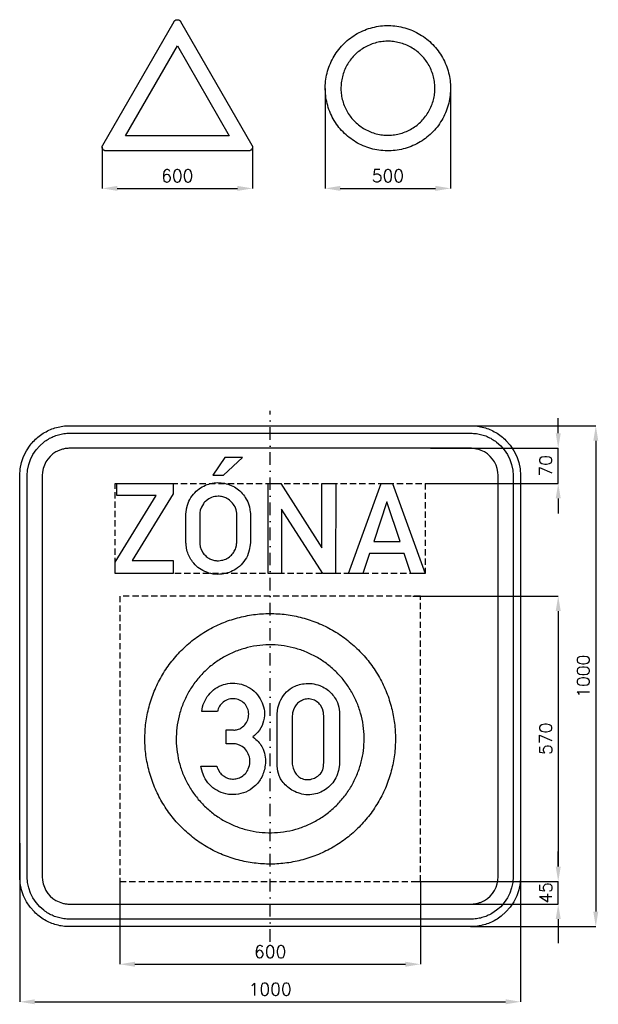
# Model space of a CAD drawing. Header units: millimetres. Extents: x -500 to 655, y -655 to 1311.
import ezdxf

# ---------------------------------------------------------------- set-up
doc = ezdxf.new("R2010")
doc.units = ezdxf.units.MM
doc.header["$LTSCALE"] = 5
doc.linetypes.add('ČERCHOVANÁX2', pattern=[2, 1, -0.5, 0, -0.5])
doc.linetypes.add('ČÁRKOVANÁX2', pattern=[1.5, 1, -0.5])
doc.layers.add('Kóty', color=2, linetype='Continuous')
doc.layers.add('Značka', color=7, linetype='Continuous')
doc.styles.get("Standard").update_dxf_attribs({"font": 'romand.shx', "height": 25})
doc.dimstyles.get("Standard").update_dxf_attribs({"dimtxt": 25, "dimasz": 30, "dimexe": 0.18, "dimexo": 0.0625, "dimgap": 12.5, "dimtad": 1, "dimdec": 0, "dimzin": 0, "dimdsep": 46, "dimtxsty": 'Standard', "dimcen": 0.09, "dimadec": 0, "dimazin": 0, "dimtfac": 1, "dimtdec": 0, "dimtofl": 0, "dimtmove": 0, "dimatfit": 3, "dimfxl": 1, "dimtolj": 1, "dimtzin": 0, "dimarcsym": 0})

# ---------------------------------------------------------------- blocks, each defined once
blk = doc.blocks.new('*D0')
at = {"layer": 'Defpoints', "color": 0, "transparency": 16777216}
for p in [(319.8, 455), (309.6, 385), (575, 385)]:
    blk.add_point(p, dxfattribs=at)
at = {"layer": 'Kóty', "color": 0, "lineweight": -2, "transparency": 16777216}
for p, q in [((575, 485), (575, 515)), ((319.9, 455), (575.2, 455)), ((309.7, 385), (575.2, 385)), ((575, 355), (575, 325))]:
    blk.add_line(p, q, dxfattribs=at)
at = {"layer": 'Kóty', "color": 0, "transparency": 16777216}
for points in [[(570, 485), (580, 485), (575, 455)], [(570, 355), (580, 355), (575, 385)]]:
    blk.add_solid(points, dxfattribs=at)
at = {"layer": 'Kóty', "color": 0, "transparency": 16777216, "insert": (550, 420), "char_height": 25, "attachment_point": 5, "rotation": 90}
blk.add_mtext('\\A1;70', dxfattribs=at)
blk = doc.blocks.new('*D1')
at = {"layer": 'Defpoints', "color": 0, "transparency": 16777216}
for p in [(400, 500), (400, -500), (650, -500)]:
    blk.add_point(p, dxfattribs=at)
at = {"layer": 'Kóty', "color": 0, "lineweight": -2, "transparency": 16777216}
for p, q in [((400.0625, 500), (650.18, 500)), ((650, 470), (650, -470)), ((400.0625, -500), (650.18, -500))]:
    blk.add_line(p, q, dxfattribs=at)
at = {"layer": 'Kóty', "color": 0, "transparency": 16777216}
for points in [[(645, 470), (655, 470), (650, 500)], [(645, -470), (655, -470), (650, -500)]]:
    blk.add_solid(points, dxfattribs=at)
at = {"layer": 'Kóty', "color": 0, "transparency": 16777216, "insert": (625, 0), "char_height": 25, "attachment_point": 5, "rotation": 90}
blk.add_mtext('\\A1;1000', dxfattribs=at)
blk = doc.blocks.new('*D2')
at = {"layer": 'Defpoints', "color": 0, "transparency": 16777216}
for p in [(285, 160), (285, -410), (575, -410)]:
    blk.add_point(p, dxfattribs=at)
at = {"layer": 'Kóty', "color": 0, "lineweight": -2, "transparency": 16777216}
for p, q in [((285.0625, 160), (575.18, 160)), ((575, 130), (575, -380)), ((285.0625, -410), (575.18, -410))]:
    blk.add_line(p, q, dxfattribs=at)
at = {"layer": 'Kóty', "color": 0, "transparency": 16777216}
for points in [[(570, 130), (580, 130), (575, 160)], [(570, -380), (580, -380), (575, -410)]]:
    blk.add_solid(points, dxfattribs=at)
at = {"layer": 'Kóty', "color": 0, "transparency": 16777216, "insert": (550, -125), "char_height": 25, "attachment_point": 5, "rotation": 90}
blk.add_mtext('\\A1;570', dxfattribs=at)
blk = doc.blocks.new('*D3')
at = {"layer": 'Defpoints', "color": 0, "transparency": 16777216}
for p in [(-500, -333.5), (500, -336.2), (500, -650)]:
    blk.add_point(p, dxfattribs=at)
at = {"layer": 'Kóty', "color": 0, "lineweight": -2, "transparency": 16777216}
for p, q in [((-500, -333.6), (-500, -650.2)), ((500, -336.3), (500, -650.2)), ((-470, -650), (470, -650))]:
    blk.add_line(p, q, dxfattribs=at)
at = {"layer": 'Kóty', "color": 0, "transparency": 16777216}
for points in [[(-470, -645), (-470, -655), (-500, -650)], [(470, -645), (470, -655), (500, -650)]]:
    blk.add_solid(points, dxfattribs=at)
at = {"layer": 'Kóty', "color": 0, "transparency": 16777216, "insert": (0, -625), "char_height": 25, "attachment_point": 5}
blk.add_mtext('\\A1;1000', dxfattribs=at)
blk = doc.blocks.new('*D4')
at = {"layer": 'Defpoints', "color": 0, "transparency": 16777216}
for p in [(-300, -410), (300, -410), (300, -575)]:
    blk.add_point(p, dxfattribs=at)
at = {"layer": 'Kóty', "color": 0, "lineweight": -2, "transparency": 16777216}
for p, q in [((-300, -410.0625), (-300, -575.18)), ((300, -410.0625), (300, -575.18)), ((-270, -575), (270, -575))]:
    blk.add_line(p, q, dxfattribs=at)
at = {"layer": 'Kóty', "color": 0, "transparency": 16777216}
for points in [[(-270, -570), (-270, -580), (-300, -575)], [(270, -570), (270, -580), (300, -575)]]:
    blk.add_solid(points, dxfattribs=at)
at = {"layer": 'Kóty', "color": 0, "transparency": 16777216, "insert": (0, -550), "char_height": 25, "attachment_point": 5}
blk.add_mtext('\\A1;600', dxfattribs=at)
blk = doc.blocks.new('*D5')
at = {"layer": 'Defpoints', "color": 0, "transparency": 16777216}
for p in [(110, 1173.1), (360, 1175), (360, 973.8)]:
    blk.add_point(p, dxfattribs=at)
at = {"layer": 'Kóty', "color": 0, "lineweight": -2, "transparency": 16777216}
for p, q in [((110, 1173), (110, 973.6)), ((360, 1175), (360, 973.6)), ((140, 973.8), (330, 973.8))]:
    blk.add_line(p, q, dxfattribs=at)
at = {"layer": 'Kóty', "color": 0, "transparency": 16777216}
for points in [[(140, 978.8), (140, 968.8), (110, 973.8)], [(330, 978.8), (330, 968.8), (360, 973.8)]]:
    blk.add_solid(points, dxfattribs=at)
at = {"layer": 'Kóty', "color": 0, "transparency": 16777216, "insert": (235, 998.8), "char_height": 25, "attachment_point": 5}
blk.add_mtext('\\A1;500', dxfattribs=at)
blk = doc.blocks.new('*D6')
at = {"layer": 'Defpoints', "color": 0, "transparency": 16777216}
for p in [(-335.3, 1056.2), (-35.3, 1056.1), (-35.3, 973.8)]:
    blk.add_point(p, dxfattribs=at)
at = {"layer": 'Kóty', "color": 0, "lineweight": -2, "transparency": 16777216}
for p, q in [((-335.3, 1056.1), (-335.3, 973.6)), ((-35.3, 1056.1), (-35.3, 973.6)), ((-305.3, 973.8), (-65.3, 973.8))]:
    blk.add_line(p, q, dxfattribs=at)
at = {"layer": 'Kóty', "color": 0, "transparency": 16777216}
for points in [[(-305.3, 978.8), (-305.3, 968.8), (-335.3, 973.8)], [(-65.3, 978.8), (-65.3, 968.8), (-35.3, 973.8)]]:
    blk.add_solid(points, dxfattribs=at)
at = {"layer": 'Kóty', "color": 0, "transparency": 16777216, "insert": (-185.3, 998.8), "char_height": 25, "attachment_point": 5}
blk.add_mtext('\\A1;600', dxfattribs=at)

msp = doc.modelspace()

# ---------------------------------------------------------------- linework, layer by layer
at = {"layer": 'Kóty'}
for p, q in [((575, -380), (575, -350)), ((285.1, -410), (575.2, -410)), ((285.1, -455), (575.2, -455)), ((575, -485), (575, -532.7))]:
    msp.add_line(p, q, dxfattribs=at)
for points in [[(575, 385), (575, 455)], [(575, -455), (575, -410)]]:
    msp.add_lwpolyline(points, dxfattribs=at)
for points in [[(570, -380), (580, -380), (575, -410)], [(570, -485), (580, -485), (575, -455)]]:
    msp.add_solid(points, dxfattribs=at)
at = {"layer": 'Značka', "color": 1}
for points in [[(-42.8, 1048.8), (-327.9, 1048.8), (-328.2, 1048.8), (-328.6, 1048.8, -0.055813), (-330.2, 1049.1, -0.055956), (-331.6, 1049.8, -0.069573), (-333.2, 1050.9, -0.06979), (-334.3, 1052.5, -0.069473), (-335.1, 1054.3, -0.06778), (-335.3, 1056.2, -0.055922), (-335.2, 1057.8, -0.060906), (-334.7, 1059.3), (-334.5, 1059.6), (-334.3, 1060), (-191.8, 1306.8), (-191.6, 1307.2), (-191.4, 1307.5, -0.055828), (-190.4, 1308.7, -0.056007), (-189.1, 1309.6, -0.069592), (-187.3, 1310.3, -0.069755), (-185.3, 1310.6, -0.069442), (-183.4, 1310.3, -0.067764), (-181.6, 1309.6, -0.056022), (-180.3, 1308.7, -0.061146), (-179.3, 1307.5), (-179.1, 1307.2), (-178.9, 1306.8), (-36.3, 1060), (-36.2, 1059.6), (-36, 1059.3, -0.055634), (-35.5, 1057.8), (-35.3, 1056.2, -0.0696), (-35.6, 1054.3, -0.069839), (-36.3, 1052.5, -0.069564), (-37.5, 1050.9, -0.067726), (-39.1, 1049.8, -0.055903), (-40.5, 1049.1, -0.061107), (-42, 1048.8), (-42.4, 1048.8), (-42.8, 1048.8)], [(360, 1173.8), (360, 1172.9), (360, 1172.1, -0.032165), (358.7, 1155.8, -0.035724), (355.3, 1139.8, -0.036665), (349.9, 1124.4, -0.034753), (342.4, 1109.9, -0.034037), (333.2, 1096.3, -0.034452), (322.2, 1084.2, -0.034561), (309.8, 1073.6, -0.034425), (296.1, 1064.7, -0.034389), (281.3, 1057.6, -0.034418), (265.8, 1052.6, -0.034423), (249.7, 1049.6, -0.034416), (233.4, 1048.8, -0.034416), (217, 1050, -0.034417), (201.1, 1053.5, -0.034417), (185.6, 1058.9, -0.034417), (171.1, 1066.3, -0.034417), (157.6, 1075.6, -0.034417), (145.5, 1086.5, -0.034416), (134.8, 1098.9, -0.034417), (125.9, 1112.7, -0.034417), (118.8, 1127.4, -0.034417), (113.8, 1143, -0.034416), (110.8, 1159.1, -0.034417), (110, 1175.4, -0.034417), (111.2, 1191.7, -0.034418), (114.7, 1207.7, -0.034417), (120.1, 1223.1, -0.034418), (127.6, 1237.7, -0.034416), (136.8, 1251.2, -0.034415), (147.8, 1263.3, -0.034418), (160.2, 1274, -0.034416), (173.9, 1282.8, -0.034417), (188.7, 1289.9, -0.034417), (204.2, 1294.9, -0.034416), (220.3, 1298, -0.034417), (236.6, 1298.8, -0.034417), (252.9, 1297.5, -0.034416), (268.9, 1294.1, -0.034415), (284.4, 1288.7, -0.034418), (298.9, 1281.2, -0.034419), (312.4, 1272, -0.034403), (324.5, 1261, -0.034415), (335.2, 1248.6, -0.03449), (344.1, 1234.8, -0.034418), (351.1, 1220.1, -0.034075), (356.1, 1204.5, -0.03279), (359.1, 1189.3, -0.034265), (360, 1173.8)], [(328.7, 1173.8), (328.7, 1174.4), (328.7, 1175, 0.032167), (327.8, 1187.2, 0.035726), (325.2, 1199.2, 0.036665), (321.2, 1210.8, 0.034752), (315.6, 1221.7, 0.03404), (308.6, 1231.8, 0.034452), (300.4, 1240.9, 0.034558), (291.1, 1248.9, 0.034426), (280.8, 1255.6, 0.034389), (269.7, 1260.9, 0.034417), (258.1, 1264.6, 0.034425), (246, 1266.9, 0.034418), (233.8, 1267.5, 0.034418), (221.5, 1266.6, 0.034414), (209.5, 1264, 0.034417), (198, 1259.9, 0.034415), (187.1, 1254.3, 0.034419), (176.9, 1247.4, 0.034418), (167.8, 1239.2, 0.034417), (159.8, 1229.9, 0.034418), (153.2, 1219.6, 0.034417), (147.9, 1208.5, 0.034416), (144.1, 1196.8, 0.034416), (141.9, 1184.8, 0.034416), (141.3, 1172.5, 0.034417), (142.2, 1160.3, 0.034418), (144.8, 1148.3, 0.034416), (148.8, 1136.7, 0.034417), (154.4, 1125.8, 0.034417), (161.3, 1115.7, 0.034417), (169.6, 1106.6, 0.034416), (178.9, 1098.6, 0.034417), (189.2, 1092, 0.034417), (200.2, 1086.7, 0.034417), (211.9, 1082.9, 0.034416), (224, 1080.6, 0.034416), (236.2, 1080, 0.034417), (248.5, 1080.9, 0.034417), (260.4, 1083.5, 0.034416), (272, 1087.6, 0.034416), (282.9, 1093.2, 0.034419), (293.1, 1100.1, 0.034405), (302.1, 1108.3, 0.034416), (310.1, 1117.7, 0.034487), (316.8, 1128, 0.034418), (322.1, 1139, 0.034079), (325.9, 1150.7, 0.032793), (328.1, 1162.1, 0.034267), (328.7, 1173.8)], [(250, -125), (250, -126.6), (250, -128.3, -0.03216), (247.5, -160.9, -0.035735), (240.6, -192.9, -0.036672), (229.9, -223.8, -0.034758), (214.8, -252.8, -0.034039), (196.4, -279.8, -0.034444), (174.4, -304.1, -0.034563), (149.6, -325.4, -0.03442), (122.2, -343.1, -0.034387), (92.7, -357.3, -0.034421), (61.5, -367.3, -0.034425), (29.4, -373.4, -0.034416), (-3.3, -375, -0.034416), (-35.9, -372.5, -0.034417), (-67.9, -365.6, -0.034411), (-98.7, -354.8, -0.034422), (-127.8, -339.9, -0.034415), (-154.8, -321.4, -0.034405), (-179.1, -299.4, -0.034408), (-200.4, -274.6, -0.034405), (-218.1, -247.2, -0.034408), (-232.3, -217.7, -0.034404), (-242.3, -186.5, -0.034434), (-248.4, -154.4, -0.034411), (-250, -121.7, -0.03441), (-247.5, -89.1, -0.034417), (-240.6, -57.1, -0.03441), (-229.8, -26.3, -0.034417), (-214.9, 2.8, -0.034411), (-196.4, 29.8, -0.034416), (-174.5, 54.1, -0.034409), (-149.6, 75.4, -0.034423), (-122.2, 93.1, -0.034416), (-92.7, 107.3, -0.034418), (-61.5, 117.3, -0.034414), (-29.4, 123.4, -0.034417), (3.3, 125, -0.034417), (35.9, 122.5, -0.034414), (67.9, 115.6, -0.034418), (98.7, 104.8, -0.03441), (127.8, 89.9, -0.034425), (154.8, 71.4, -0.034407), (179.1, 49.4, -0.034425), (200.4, 24.6, -0.034498), (218.1, -2.8, -0.034427), (232.3, -32.3, -0.034068), (242.3, -63.5, -0.032781), (248.2, -94, -0.034267), (250, -125)], [(187.5, -125), (187.5, -123.8), (187.5, -122.5, 0.032195), (185.6, -98.1, 0.035745), (180.5, -74.1, 0.036671), (172.4, -50.9, 0.034755), (161.1, -29.1, 0.034033), (147.3, -8.9, 0.034462), (130.8, 9.3, 0.034562), (112.2, 25.3, 0.034427), (91.6, 38.6, 0.034391), (69.5, 49.2, 0.034419), (46.2, 56.7, 0.034428), (22, 61.3, 0.034419), (-2.5, 62.5, 0.03442), (-26.9, 60.6, 0.034415), (-50.9, 55.5, 0.034412), (-74, 47.3, 0.03442), (-95.9, 36.1, 0.034407), (-116.1, 22.3, 0.034413), (-134.3, 5.8, 0.034411), (-150.3, -12.8, 0.034426), (-163.6, -33.4, 0.034407), (-174.2, -55.5, 0.034405), (-181.7, -78.8, 0.034415), (-186.3, -103, 0.034401), (-187.5, -127.5, 0.03444), (-185.6, -151.9, 0.034412), (-180.5, -175.9, 0.034433), (-172.4, -199, 0.034409), (-161.1, -220.9, 0.034427), (-147.3, -241.1, 0.034406), (-130.8, -259.3, 0.0344), (-112.2, -275.3, 0.034413), (-91.6, -288.6, 0.034401), (-69.5, -299.2, 0.034412), (-46.2, -306.7, 0.034417), (-22.1, -311.3, 0.034416), (2.5, -312.5, 0.034416), (26.9, -310.6, 0.034418), (50.9, -305.5, 0.034424), (74, -297.3, 0.034427), (95.9, -286.1, 0.034419), (116.1, -272.3, 0.034399), (134.3, -255.8, 0.034418), (150.3, -237.2, 0.034495), (163.6, -216.6, 0.034428), (174.2, -194.5, 0.034067), (181.7, -171.2, 0.03277), (186.2, -148.2, 0.034257), (187.5, -125)]]:
    msp.add_lwpolyline(points, format="xyb", dxfattribs=at)
msp.add_lwpolyline([(-288.9, 1078.7), (-185.3, 1258.2), (-81.7, 1078.7), (-288.9, 1078.7)], dxfattribs=at)
at = {"layer": 'Značka', "color": 6, "linetype": 'ČERCHOVANÁX2', "ltscale": 5}
msp.add_lwpolyline([(0, -530), (0, 530)], dxfattribs=at)
at = {"layer": 'Značka', "color": 3}
for points in [[(-400, -500), (-400.4, -500), (-400.8, -500, -0.032182), (-413.7, -499.1, -0.035454), (-426.4, -496.5, -0.036283), (-438.7, -492.3, -0.034431), (-450.2, -486.5, -0.033715), (-461, -479.3, -0.034071), (-470.7, -470.7), (-479.3, -461), (-486.5, -450.2), (-492.3, -438.7), (-496.5, -426.4), (-499.1, -413.7), (-500, -400.8), (-500, -400.4), (-500, -400), (-500, 400), (-500, 400.4), (-500, 400.8), (-499.1, 413.7), (-496.5, 426.4), (-492.3, 438.7), (-486.5, 450.2), (-479.3, 461, -0.034072), (-470.7, 470.7, -0.034226), (-461, 479.3, -0.034225), (-450.2, 486.5, -0.034051), (-438.7, 492.3, -0.033415), (-426.4, 496.5, -0.034139), (-413.7, 499.1, -0.036743), (-400.8, 500), (-400.4, 500), (-400, 500), (400, 500), (400.4, 500), (400.8, 500, -0.032182), (413.7, 499.1, -0.035447), (426.4, 496.5, -0.036272), (438.7, 492.3, -0.034433), (450.2, 486.5, -0.033723), (461, 479.3, -0.034091), (470.7, 470.7), (479.3, 461), (486.5, 450.2), (492.3, 438.6), (496.5, 426.4), (499.1, 413.7), (500, 400.8), (500, 400.4), (500, 400), (500, -400), (500, -400.4), (500, -400.8), (499.1, -413.7), (496.5, -426.4), (492.3, -438.7), (486.5, -450.2), (479.3, -461), (470.7, -470.7), (461, -479.3, -0.03423), (450.2, -486.5, -0.034043), (438.6, -492.3, -0.033413), (426.4, -496.5, -0.034125), (413.7, -499.1, -0.036744), (400.8, -500), (400.4, -500), (400, -500), (-400, -500)], [(-400, -485), (-400.3, -485), (-400.7, -485, -0.032179), (-411.6, -484.2, -0.035445), (-422.4, -482, -0.03627), (-432.9, -478.5, -0.034397), (-442.7, -473.5, -0.033743), (-451.9, -467.4), (-460.1, -460.1), (-467.4, -451.9), (-473.5, -442.7), (-478.4, -432.9), (-482, -422.4), (-484.3, -411.6), (-485, -400.7), (-485, -400.3), (-485, -400), (-485, 400), (-485, 400.3), (-485, 400.7), (-484.2, 411.6), (-482, 422.4), (-478.5, 432.9), (-473.5, 442.7), (-467.4, 451.9), (-460.1, 460.1), (-451.9, 467.4, -0.034197), (-442.7, 473.5, -0.034036), (-432.9, 478.4, -0.0334), (-422.4, 482, -0.034125), (-411.6, 484.3, -0.036744), (-400.7, 485), (-400.3, 485), (-400, 485), (400, 485), (400.3, 485), (400.7, 485, -0.032173), (411.6, 484.2, -0.03544), (422.4, 482, -0.036264), (432.9, 478.5, -0.034423), (442.7, 473.5, -0.033724), (451.9, 467.4), (460.1, 460.1), (467.4, 451.9), (473.5, 442.7), (478.4, 432.9), (482, 422.4), (484.3, 411.6), (485, 400.7), (485, 400.3), (485, 400), (485, -400), (485, -400.3), (485, -400.7), (484.2, -411.6), (482, -422.4), (478.5, -432.9), (473.5, -442.7), (467.4, -451.9), (460.1, -460.1), (451.9, -467.4), (442.7, -473.5, -0.034052), (432.9, -478.4, -0.033405), (422.4, -482, -0.03413), (411.6, -484.3, -0.036744), (400.7, -485), (400.3, -485), (400, -485), (-400, -485)], [(-400, -455), (400, -455), (400.2, -455), (400.4, -455, 0.032181), (407.5, -454.5, 0.035434), (414.5, -453.1, 0.036239), (421.3, -450.8), (427.6, -447.6), (433.5, -443.6), (438.9, -438.9), (443.6, -433.6), (447.6, -427.6), (450.8, -421.3), (453, -414.5), (454.5, -407.5), (455, -400.4), (455, -400.2), (455, -400), (455, 400), (455, 400.2), (455, 400.4), (454.5, 407.5), (453, 414.5), (450.8, 421.3), (447.6, 427.6), (443.6, 433.5), (438.9, 438.9), (433.6, 443.6), (427.6, 447.6), (421.3, 450.8, 0.033381), (414.5, 453, 0.0341), (407.5, 454.5, 0.036743), (400.4, 455), (400.2, 455), (400, 455), (-400, 455), (-400.2, 455), (-400.4, 455, 0.032168), (-407.5, 454.5, 0.035417), (-414.5, 453, 0.036291), (-421.3, 450.8, 0.034445), (-427.6, 447.6), (-433.6, 443.6), (-438.9, 438.9), (-443.6, 433.5), (-447.6, 427.6), (-450.7, 421.3), (-453.1, 414.5), (-454.5, 407.5), (-455, 400.4), (-455, 400.2), (-455, 400), (-455, -400), (-455, -400.2), (-455, -400.4), (-454.5, -407.5), (-453.1, -414.5), (-450.8, -421.3), (-447.6, -427.6), (-443.6, -433.6), (-438.9, -438.9), (-433.6, -443.6), (-427.6, -447.6), (-421.3, -450.7), (-414.5, -453.1, 0.034105), (-407.5, -454.5, 0.036732), (-400.4, -455), (-400.2, -455), (-400, -455)], [(-168.1, 323.9), (-168.1, 325.4), (-168, 326.8), (-167, 334.3), (-165, 341.7, -0.066275), (-158.1, 356.6, -0.068488), (-147.5, 369.1, -0.061858), (-135.8, 377.9, -0.059919), (-122.4, 383.5, -0.057336), (-108.5, 386.2, -0.057586), (-94.4, 385.6, -0.056908), (-80.9, 382.2, -0.057469), (-68.5, 375.9, -0.055344), (-58, 367.4, -0.053437), (-49.6, 356.9), (-44.6, 347.8), (-41.4, 338), (-40.4, 332.7), (-39.7, 327.3), (-39.6, 326.4), (-39.6, 325.5), (-39.6, 265.2), (-39.7, 263.8), (-39.8, 262.5), (-41.8, 251.3), (-45.5, 240.6, -0.0788), (-55.1, 225.5, -0.073101), (-68.8, 213.9, -0.06012), (-81.9, 207.3, -0.059843), (-96.1, 203.9, -0.071111), (-113.8, 204, -0.074193), (-130.7, 209.2, -0.066046), (-144.1, 217.3, -0.061704), (-154.9, 228.5, -0.047106), (-161.2, 238.1, -0.053878), (-165.4, 248.7), (-166.9, 255.7), (-167.8, 262.9), (-168, 264.5), (-168.1, 266.2), (-168.1, 323.9)], [(-140.7, 323.7), (-140.7, 266.2), (-140.7, 265.1), (-140.6, 264), (-139.6, 258.3), (-137.7, 252.9), (-133.5, 245.4, 0.060219), (-127.6, 239.2, 0.059465), (-120.7, 234.4, 0.064336), (-112.9, 231.5, 0.050531), (-106.4, 230.6, 0.044572), (-99.9, 230.9, 0.073907), (-88.8, 233.8, 0.085003), (-79.2, 240, 0.073625), (-72.8, 247.4, 0.063595), (-68.7, 256.2), (-67.4, 260.6), (-66.9, 265.2), (-66.8, 265.8), (-66.8, 266.3), (-66.8, 323.6), (-66.8, 324.6), (-66.8, 325.7), (-67.8, 331.9), (-70.2, 337.9, 0.076934), (-76.9, 347.6, 0.083785), (-86.2, 354.7, 0.069844), (-94.8, 358.1, 0.066678), (-104.1, 359.2, 0.088521), (-116.9, 356.9, 0.098139), (-127.9, 350.3, 0.062892), (-133.4, 344.4), (-137.4, 337.3), (-139.5, 331.6), (-140.6, 325.8), (-140.7, 324.8), (-140.7, 323.7)], [(-106.6, -179.6), (-105.7, -182.2), (-104.8, -184.7), (-100.4, -192.2, 0.067339), (-94.2, -198.3, 0.079593), (-85.3, -203.3, 0.083482), (-75.4, -205.3, 0.078724), (-66, -204.3, 0.077289), (-57.3, -200.6, 0.094873), (-48.2, -192.6, 0.087409), (-42.6, -181.7, 0.097402), (-40.5, -168.1, 0.104401), (-43.8, -154.8, 0.094853), (-50.9, -144.6, 0.09568), (-61.1, -137.7), (-66.4, -135.9, 0.043317), (-71.9, -134.9), (-73.1, -134.8), (-74.4, -134.8), (-87.9, -134.8), (-87.9, -107.4), (-73.9, -107.4), (-72.7, -107.5), (-71.5, -107.5, 0.089511), (-62.9, -105.7, 0.078212), (-55.2, -101.2, 0.098553), (-47.3, -92.4, 0.099784), (-43.4, -81.2, 0.096892), (-43.5, -69.8, 0.098706), (-47.9, -59.2, 0.100566), (-55.9, -50.8, 0.09764), (-66.6, -46, 0.106007), (-79.4, -45.4, 0.108982), (-91.3, -50.1, 0.096322), (-99.6, -57.8, 0.100218), (-104.4, -67.8), (-104.7, -69.1), (-105, -70.3), (-136.7, -70.3), (-135.8, -65.6), (-134.8, -60.9, -0.070905), (-127.9, -44.4, -0.076594), (-116.5, -30.5, -0.07898), (-101.8, -20.1, -0.076376), (-84.7, -14.8, -0.077804), (-66.2, -14.3, -0.077964), (-48.4, -19.5, -0.080993), (-32.1, -30, -0.080989), (-19.9, -45.1, -0.076267), (-13.1, -61.2, -0.079805), (-11.6, -78.7, -0.092071), (-16.3, -98.6, -0.10508), (-27.9, -115.1), (-31.3, -118.2), (-34.9, -121.1), (-31.6, -123.5), (-28.4, -126.1, -0.05807), (-20.1, -135.2, -0.058906), (-14.1, -145.9, -0.074878), (-9.8, -161.5, -0.064092), (-10, -177.8, -0.089405), (-16.9, -201.3, -0.101878), (-31.9, -220.4, -0.087339), (-48.7, -231.3, -0.080964), (-68.3, -236, -0.079654), (-88.2, -235, -0.082659), (-106.8, -227.7, -0.076844), (-121.3, -216.3, -0.076606), (-131.7, -201.1), (-135.4, -192.2), (-137.7, -182.9), (-137.9, -181.3), (-138.1, -179.6), (-106.6, -179.6)], [(14.1, -79), (14, -77), (14.1, -75.1), (15.5, -63.1), (19.3, -51.5, -0.079543), (29.3, -35, -0.089095), (44.1, -22.8, -0.059804), (55.4, -17.6, -0.052013), (67.6, -15, -0.062017), (83.5, -14.9, -0.064506), (98.9, -18.9, -0.055432), (110.8, -24.8, -0.055501), (121.2, -33.3, -0.051146), (128.7, -42.4, -0.054905), (134.2, -52.8), (137, -61.8), (138.1, -71.1), (138.2, -74.4), (138.1, -77.6), (138.1, -173), (138.1, -174.9), (138.1, -176.9), (136.7, -188.2), (132.9, -199.1, -0.066809), (124.8, -212.8, -0.065916), (113.3, -223.9, -0.061105), (101, -231.4, -0.064147), (87.2, -235.7, -0.069663), (71.3, -236.5, -0.067448), (55.8, -233.1, -0.056803), (43.4, -227.2, -0.049581), (32.3, -218.7, -0.048062), (24, -209.7, -0.065883), (18, -199.1), (15.1, -189.5), (14.1, -179.5), (14, -176.3), (14.1, -173), (14.1, -79)], [(44.1, -79), (44.1, -173), (44.1, -174.3), (44.1, -175.6), (45.6, -183.7), (49.3, -191.3, 0.070716), (55.5, -199.1, 0.094563), (63.7, -204.3, 0.108388), (74.6, -206.5, 0.087547), (85.9, -204.3, 0.078131), (94.8, -199.7, 0.088177), (101.6, -192.6), (104.8, -186.6), (106.4, -180.1), (106.7, -176.5), (106.8, -173), (106.8, -79), (106.6, -75.9), (106.2, -72.8), (104.2, -65.1), (100.3, -58.1, 0.088083), (92.8, -50.6, 0.09789), (83.3, -46.3, 0.099843), (72.6, -45.6, 0.088268), (62.4, -48.9, 0.074144), (54.8, -54, 0.07564), (49.2, -61.1), (46.4, -67), (44.8, -73.3), (44.4, -76.2), (44.1, -79)]]:
    msp.add_lwpolyline(points, format="xyb", dxfattribs=at)
for points in [[(-114.7, 401.3), (-92.9, 401.3), (-55.3, 436.7), (-90.8, 436.7), (-114.7, 401.3)], [(-309.6, 205), (-309.6, 227.6), (-227.7, 360.6), (-306.4, 360.6), (-306.4, 385), (-193.7, 385), (-193.7, 363.8), (-275.7, 230.8), (-193.7, 230.8), (-193.7, 205), (-309.6, 205)], [(-4.3, 205), (-4.3, 385), (21.6, 385), (103.3, 256.5), (103.3, 385), (130.9, 385), (130.7, 205), (104.9, 205), (22.9, 333.3), (22.9, 205), (-4.3, 205)], [(156.4, 205), (221.6, 385), (244.4, 385), (309.6, 205), (280.7, 205), (267.3, 245.2), (198.4, 245.2), (185.2, 205), (156.4, 205)], [(259.4, 269.1), (233, 348.2), (206.6, 269.1), (259.4, 269.1)]]:
    msp.add_lwpolyline(points, dxfattribs=at)
at = {"layer": 'Značka', "color": 6, "linetype": 'ČÁRKOVANÁX2', "ltscale": 2.5}
msp.add_lwpolyline([(-309.6, 205), (-309.6, 385), (309.6, 385), (309.6, 205), (-309.6, 205)], dxfattribs=at)
msp.add_lwpolyline([(-300, -410), (300, -410), (300, 160), (-300, 160)], close=True, dxfattribs=at)

# ---------------------------------------------------------------- texts
at = {"layer": 'Kóty', "insert": (550, -432.5), "char_height": 25, "attachment_point": 5, "rotation": 90}
msp.add_mtext('\\A1;45', dxfattribs=at)

# ---------------------------------------------------------------- dimensions: what is measured, and where the dimension line sits
at = {"layer": 'Kóty'}
for base, p1, p2, text, picture, middle in [((360, 973.8), (110, 1173.1), (360, 1175), '500', '*D5', (235, 998.8)), ((-35.3, 973.8), (-335.3, 1056.2), (-35.3, 1056.1), '600', '*D6', (-185.3, 998.8))]:
    dim = msp.add_linear_dim(base=base, p1=p1, p2=p2, text=text, dimstyle='Standard', dxfattribs=at)
    dim.commit()
    dim.dimension.update_dxf_attribs({"geometry": picture, "text_midpoint": middle})
for base, p1, p2, picture, middle in [((575, 385), (319.8, 455), (309.6, 385), '*D0', (550, 420)), ((650, -500), (400, 500), (400, -500), '*D1', (625, 0)), ((575, -410), (285, 160), (285, -410), '*D2', (550, -125))]:
    dim = msp.add_linear_dim(base=base, p1=p1, p2=p2, angle=90, dimstyle='Standard', dxfattribs=at)
    dim.commit()
    dim.dimension.update_dxf_attribs({"geometry": picture, "text_midpoint": middle})
for base, p1, p2, picture, middle in [((500, -650), (-500, -333.5), (500, -336.2), '*D3', (0, -625)), ((300, -575), (-300, -410), (300, -410), '*D4', (0, -550))]:
    dim = msp.add_linear_dim(base=base, p1=p1, p2=p2, dimstyle='Standard', dxfattribs=at)
    dim.commit()
    dim.dimension.update_dxf_attribs({"geometry": picture, "text_midpoint": middle})

doc.saveas('drawing.dxf')
